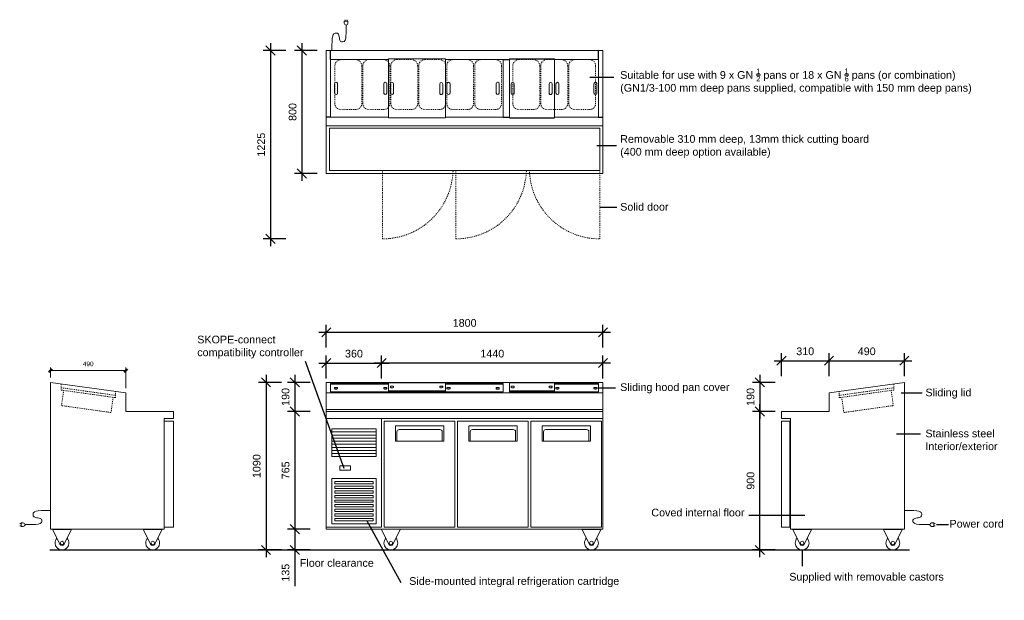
# Model space of a CAD drawing. Header units: millimetres. Extents: x -7494 to -1088, y -3969 to -193.
import ezdxf

# ---------------------------------------------------------------- set-up
doc = ezdxf.new("R2010")
doc.units = ezdxf.units.MM
doc.linetypes.add('Dash', pattern=[11.999999, 6, -6])
doc.layers.add('A-ANNO-DIMS', color=7, linetype='Continuous', lineweight=9)
doc.layers.add('Q-SPCQ', color=7, linetype='Continuous', lineweight=18)
doc.styles.add('Arial', font='arial.ttf', dxfattribs={"height": 50})
doc.styles.add('Arial_1', font='arial.ttf', dxfattribs={"height": 2.5})
doc.dimstyles.new('Diagonal_-_2_5mm_Arial', dxfattribs={"dimscale": 304.8, "dimtxt": 50, "dimasz": 0.19685, "dimexe": 0.15748, "dimexo": 0.0625, "dimgap": 0.114829, "dimtad": 1, "dimdec": 0, "dimzin": 0, "dimdsep": 46, "dimtxsty": 'Arial', "dimblk1": 'OBLIQUE', "dimblk2": 'OBLIQUE', "dimsah": 1, "dimcen": 0.09, "dimdle": 0.15748, "dimazin": 0, "dimtfac": 1, "dimtdec": 0, "dimtix": 1, "dimtmove": 0, "dimatfit": 3, "dimfxl": 0.328084, "dimfxlon": 1, "dimtvp": 1, "dimtolj": 1, "dimtzin": 0, "dimarcsym": 2})

# ---------------------------------------------------------------- blocks, each defined once
blk = doc.blocks.new('_Oblique')
at = {"color": 0, "linetype": 'ByBlock', "lineweight": -2}
blk.add_line((-0.5, -0.5), (0.5, 0.5), dxfattribs=at)
blk = doc.blocks.new('*D75')
at = {"color": 0, "lineweight": -2, "transparency": 16777216}
for p, q in [((-5657.4, -345.1), (-5657.4, -1241.1)), ((-5557.4, -393.1), (-5705.4, -393.1)), ((-5557.4, -1193.1), (-5705.4, -1193.1))]:
    blk.add_line(p, q, dxfattribs=at)
at = {"color": 0, "lineweight": -2, "transparency": 16777216, "xscale": 59.99999999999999, "yscale": 59.99999999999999, "zscale": 59.99999999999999}
for p, rotation in [((-5657.4, -393.1), 90), ((-5657.4, -1193.1), 270)]:
    blk.add_blockref('_Oblique', p, dxfattribs=dict(at, rotation=rotation))
at = {"color": 0, "transparency": 16777216, "insert": (-5717.9, -793.1), "char_height": 50, "attachment_point": 5, "rotation": 90, "style": 'Arial'}
blk.add_mtext('\\A1;800', dxfattribs=at)
blk = doc.blocks.new('*D76')
at = {"color": 0, "lineweight": -2, "transparency": 16777216}
for p, q in [((-5861.8, -345.1), (-5861.8, -1665.9)), ((-5761.8, -393.1), (-5909.8, -393.1)), ((-5761.8, -1617.9), (-5909.8, -1617.9))]:
    blk.add_line(p, q, dxfattribs=at)
at = {"color": 0, "lineweight": -2, "transparency": 16777216, "xscale": 59.99999999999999, "yscale": 59.99999999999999, "zscale": 59.99999999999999}
for p, rotation in [((-5861.8, -393.1), 90), ((-5861.8, -1617.9), 270)]:
    blk.add_blockref('_Oblique', p, dxfattribs=dict(at, rotation=rotation))
at = {"color": 0, "transparency": 16777216, "insert": (-5922.4, -1005.5), "char_height": 50, "attachment_point": 5, "rotation": 90, "style": 'Arial'}
blk.add_mtext('\\A1;1225', dxfattribs=at)
blk = doc.blocks.new('*D77')
at = {"color": 0, "lineweight": -2, "transparency": 16777216}
for p, q in [((-5546.9, -2425.4), (-5090.9, -2425.4)), ((-5498.9, -2525.4), (-5498.9, -2377.4)), ((-5138.9, -2525.4), (-5138.9, -2377.4))]:
    blk.add_line(p, q, dxfattribs=at)
at = {"color": 0, "lineweight": -2, "transparency": 16777216, "xscale": 59.99999999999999, "yscale": 59.99999999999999, "zscale": 59.99999999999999, "rotation": 180}
blk.add_blockref('_Oblique', (-5498.9, -2425.4), dxfattribs=at)
at = {"color": 0, "lineweight": -2, "transparency": 16777216, "xscale": 59.99999999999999, "yscale": 59.99999999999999, "zscale": 59.99999999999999}
blk.add_blockref('_Oblique', (-5138.9, -2425.4), dxfattribs=at)
at = {"color": 0, "transparency": 16777216, "insert": (-5318.9, -2364.8), "char_height": 50, "attachment_point": 5, "style": 'Arial'}
blk.add_mtext('\\A1;360', dxfattribs=at)
blk = doc.blocks.new('*D78')
at = {"color": 0, "lineweight": -2, "transparency": 16777216}
for p, q in [((-5186.9, -2425.2), (-3650.9, -2425.2)), ((-5138.9, -2525.2), (-5138.9, -2377.2)), ((-3698.9, -2525.2), (-3698.9, -2377.2))]:
    blk.add_line(p, q, dxfattribs=at)
at = {"color": 0, "lineweight": -2, "transparency": 16777216, "xscale": 59.99999999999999, "yscale": 59.99999999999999, "zscale": 59.99999999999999, "rotation": 180}
blk.add_blockref('_Oblique', (-5138.9, -2425.2), dxfattribs=at)
at = {"color": 0, "lineweight": -2, "transparency": 16777216, "xscale": 59.99999999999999, "yscale": 59.99999999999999, "zscale": 59.99999999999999}
blk.add_blockref('_Oblique', (-3698.9, -2425.2), dxfattribs=at)
at = {"color": 0, "transparency": 16777216, "insert": (-4418.9, -2364.7), "char_height": 50, "attachment_point": 5, "style": 'Arial'}
blk.add_mtext('\\A1;1440', dxfattribs=at)
blk = doc.blocks.new('*D79')
at = {"color": 0, "lineweight": -2, "transparency": 16777216}
for p, q in [((-5603.2, -2551.1), (-5751.2, -2551.1)), ((-5703.2, -2503.1), (-5703.2, -2789.1)), ((-5603.2, -2741.1), (-5751.2, -2741.1))]:
    blk.add_line(p, q, dxfattribs=at)
at = {"color": 0, "lineweight": -2, "transparency": 16777216, "xscale": 59.99999999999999, "yscale": 59.99999999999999, "zscale": 59.99999999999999}
for p, rotation in [((-5703.2, -2551.1), 90), ((-5703.2, -2741.1), 270)]:
    blk.add_blockref('_Oblique', p, dxfattribs=dict(at, rotation=rotation))
at = {"color": 0, "transparency": 16777216, "insert": (-5763.7, -2646.1), "char_height": 50, "attachment_point": 5, "rotation": 90, "style": 'Arial'}
blk.add_mtext('\\A1;190', dxfattribs=at)
blk = doc.blocks.new('*D80')
at = {"color": 0, "lineweight": -2, "transparency": 16777216}
for p, q in [((-5603.2, -2741.1), (-5751.2, -2741.1)), ((-5703.2, -2693.1), (-5703.2, -3554.1)), ((-5603.2, -3506.1), (-5751.2, -3506.1))]:
    blk.add_line(p, q, dxfattribs=at)
at = {"color": 0, "lineweight": -2, "transparency": 16777216, "xscale": 59.99999999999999, "yscale": 59.99999999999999, "zscale": 59.99999999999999}
for p, rotation in [((-5703.2, -2741.1), 90), ((-5703.2, -3506.1), 270)]:
    blk.add_blockref('_Oblique', p, dxfattribs=dict(at, rotation=rotation))
at = {"color": 0, "transparency": 16777216, "insert": (-5763.7, -3123.6), "char_height": 50, "attachment_point": 5, "rotation": 90, "style": 'Arial'}
blk.add_mtext('\\A1;765', dxfattribs=at)
blk = doc.blocks.new('*D81')
at = {"color": 0, "lineweight": -2, "transparency": 16777216}
for p, q in [((-5703.2, -3458.1), (-5703.2, -3641.1)), ((-5603.2, -3506.1), (-5751.2, -3506.1)), ((-5603.2, -3641.1), (-5751.2, -3641.1)), ((-5703.2, -3641.1), (-5703.2, -3877.3))]:
    blk.add_line(p, q, dxfattribs=at)
at = {"color": 0, "lineweight": -2, "transparency": 16777216, "xscale": 59.99999999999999, "yscale": 59.99999999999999, "zscale": 59.99999999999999}
for p, rotation in [((-5703.2, -3506.1), 90), ((-5703.2, -3641.1), 270)]:
    blk.add_blockref('_Oblique', p, dxfattribs=dict(at, rotation=rotation))
at = {"color": 0, "transparency": 16777216, "insert": (-5763.7, -3789.2), "char_height": 50, "attachment_point": 5, "rotation": 90, "style": 'Arial'}
blk.add_mtext('\\A1;135', dxfattribs=at)
blk = doc.blocks.new('*D82')
at = {"color": 0, "lineweight": -2, "transparency": 16777216}
for p, q in [((-5498.9, -2325.6), (-5498.9, -2177.6)), ((-3698.9, -2325.6), (-3698.9, -2177.6)), ((-5546.9, -2225.6), (-3650.9, -2225.6))]:
    blk.add_line(p, q, dxfattribs=at)
at = {"color": 0, "lineweight": -2, "transparency": 16777216, "xscale": 59.99999999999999, "yscale": 59.99999999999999, "zscale": 59.99999999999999, "rotation": 180}
blk.add_blockref('_Oblique', (-5498.9, -2225.6), dxfattribs=at)
at = {"color": 0, "lineweight": -2, "transparency": 16777216, "xscale": 59.99999999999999, "yscale": 59.99999999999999, "zscale": 59.99999999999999}
blk.add_blockref('_Oblique', (-3698.9, -2225.6), dxfattribs=at)
at = {"color": 0, "transparency": 16777216, "insert": (-4598.9, -2165.1), "char_height": 50, "attachment_point": 5, "style": 'Arial'}
blk.add_mtext('\\A1;1800', dxfattribs=at)
blk = doc.blocks.new('*D83')
at = {"color": 0, "lineweight": -2, "transparency": 16777216}
for p, q in [((-5790.9, -2551.1), (-5938.9, -2551.1)), ((-5890.9, -2503.1), (-5890.9, -3689.1)), ((-5790.9, -3641.1), (-5938.9, -3641.1))]:
    blk.add_line(p, q, dxfattribs=at)
at = {"color": 0, "lineweight": -2, "transparency": 16777216, "xscale": 59.99999999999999, "yscale": 59.99999999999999, "zscale": 59.99999999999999}
for p, rotation in [((-5890.9, -2551.1), 90), ((-5890.9, -3641.1), 270)]:
    blk.add_blockref('_Oblique', p, dxfattribs=dict(at, rotation=rotation))
at = {"color": 0, "transparency": 16777216, "insert": (-5951.5, -3096.1), "char_height": 50, "attachment_point": 5, "rotation": 90, "style": 'Arial'}
blk.add_mtext('\\A1;1090', dxfattribs=at)
blk = doc.blocks.new('*D84')
at = {"color": 0, "lineweight": -2, "transparency": 16777216}
for p, q in [((-2578.2, -2741.1), (-2726.2, -2741.1)), ((-2678.2, -3689.1), (-2678.2, -2693.1)), ((-2578.2, -3641.1), (-2726.2, -3641.1))]:
    blk.add_line(p, q, dxfattribs=at)
at = {"color": 0, "lineweight": -2, "transparency": 16777216, "xscale": 59.99999999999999, "yscale": 59.99999999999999, "zscale": 59.99999999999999}
for p, rotation in [((-2678.2, -2741.1), 90), ((-2678.2, -3641.1), 270)]:
    blk.add_blockref('_Oblique', p, dxfattribs=dict(at, rotation=rotation))
at = {"color": 0, "transparency": 16777216, "insert": (-2738.7, -3191.1), "char_height": 50, "attachment_point": 5, "rotation": 90, "style": 'Arial'}
blk.add_mtext('\\A1;900', dxfattribs=at)
blk = doc.blocks.new('*D85')
at = {"color": 0, "lineweight": -2, "transparency": 16777216}
for p, q in [((-2578.3, -2551.1), (-2726.3, -2551.1)), ((-2678.3, -2503.1), (-2678.3, -2789.1)), ((-2578.3, -2741.1), (-2726.3, -2741.1))]:
    blk.add_line(p, q, dxfattribs=at)
at = {"color": 0, "lineweight": -2, "transparency": 16777216, "xscale": 59.99999999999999, "yscale": 59.99999999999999, "zscale": 59.99999999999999}
for p, rotation in [((-2678.3, -2551.1), 90), ((-2678.3, -2741.1), 270)]:
    blk.add_blockref('_Oblique', p, dxfattribs=dict(at, rotation=rotation))
at = {"color": 0, "transparency": 16777216, "insert": (-2738.9, -2646.1), "char_height": 50, "attachment_point": 5, "rotation": 90, "style": 'Arial'}
blk.add_mtext('\\A1;190', dxfattribs=at)
blk = doc.blocks.new('*D86')
at = {"color": 0, "lineweight": -2, "transparency": 16777216}
for p, q in [((-2538.2, -2510.2), (-2538.2, -2362.2)), ((-2228.2, -2510.2), (-2228.2, -2362.2)), ((-2586.2, -2410.2), (-2180.2, -2410.2))]:
    blk.add_line(p, q, dxfattribs=at)
at = {"color": 0, "lineweight": -2, "transparency": 16777216, "xscale": 59.99999999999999, "yscale": 59.99999999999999, "zscale": 59.99999999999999, "rotation": 180}
blk.add_blockref('_Oblique', (-2538.2, -2410.2), dxfattribs=at)
at = {"color": 0, "lineweight": -2, "transparency": 16777216, "xscale": 59.99999999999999, "yscale": 59.99999999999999, "zscale": 59.99999999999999}
blk.add_blockref('_Oblique', (-2228.2, -2410.2), dxfattribs=at)
at = {"color": 0, "transparency": 16777216, "insert": (-2383.2, -2349.6), "char_height": 50, "attachment_point": 5, "style": 'Arial'}
blk.add_mtext('\\A1;310', dxfattribs=at)
blk = doc.blocks.new('*D87')
at = {"color": 0, "lineweight": -2, "transparency": 16777216}
for p, q in [((-2228.2, -2510.2), (-2228.2, -2362.2)), ((-1738.2, -2510.2), (-1738.2, -2362.2)), ((-2276.2, -2410.2), (-1690.2, -2410.2))]:
    blk.add_line(p, q, dxfattribs=at)
at = {"color": 0, "lineweight": -2, "transparency": 16777216, "xscale": 59.99999999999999, "yscale": 59.99999999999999, "zscale": 59.99999999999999, "rotation": 180}
blk.add_blockref('_Oblique', (-2228.2, -2410.2), dxfattribs=at)
at = {"color": 0, "lineweight": -2, "transparency": 16777216, "xscale": 59.99999999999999, "yscale": 59.99999999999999, "zscale": 59.99999999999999}
blk.add_blockref('_Oblique', (-1738.2, -2410.2), dxfattribs=at)
at = {"color": 0, "transparency": 16777216, "insert": (-1983.2, -2349.6), "char_height": 50, "attachment_point": 5, "style": 'Arial'}
blk.add_mtext('\\A1;490', dxfattribs=at)

msp = doc.modelspace()

# ---------------------------------------------------------------- linework, layer by layer
for p, q in [((-5470.9, -452.2), (-5470.9, -393.1)), ((-4306.9, -447.6), (-4014.5, -447.6)), ((-3727.9, -452.2), (-3727.9, -393.1)), ((-4348.9, -452.2), (-4306.9, -452.2)), ((-3783.9, -566.7), (-3628.6, -566.7)), ((-5470.9, -827), (-5498.9, -827)), ((-4348.9, -827), (-4306.9, -827)), ((-4306.9, -831.8), (-4014.5, -831.8)), ((-3727.9, -827), (-3698.9, -827)), ((-3739.6, -1010.4), (-3611.4, -1010.4)), ((-3718.9, -1413), (-3609.8, -1413)), ((-5637, -2413.3), (-5385.7, -3110.3)), ((-3732.4, -2587.1), (-3617, -2587.1)), ((-1759.1, -2619.1), (-1623.5, -2619.1)), ((-1788.6, -2885.6), (-1633.9, -2885.6)), ((-5236.1, -3451.4), (-5014.9, -3853.3)), ((-2750.5, -3415.4), (-2385.3, -3415.4)), ((-7278.2, -3506.1), (-7158.2, -3506.1)), ((-6688.2, -3506.1), (-6568.2, -3506.1)), ((-3833.9, -3506.1), (-3713.9, -3506.1)), ((-2463.2, -3506.1), (-2343.2, -3506.1)), ((-1873.2, -3506.1), (-1753.2, -3506.1)), ((-1528.6, -3475.4), (-1451.9, -3475.4)), ((-7297.3, -3641.1), (-1705, -3641.1)), ((-2403.2, -3641.1), (-2403.2, -3745.8))]:
    msp.add_line(p, q)
at = {"layer": 'A-ANNO-DIMS', "lineweight": 50}
for p, q in [((-7293.2, -2475.1), (-7303.2, -2485.1)), ((-7293.2, -2475.1), (-7283.2, -2465.1)), ((-6803.2, -2475.1), (-6813.2, -2485.1)), ((-6803.2, -2475.1), (-6793.2, -2465.1))]:
    msp.add_line(p, q, dxfattribs=at)
at = {"layer": 'A-ANNO-DIMS'}
for p, q in [((-7293.2, -2519.1), (-7293.2, -2455.1)), ((-7293.2, -2475.1), (-6803.2, -2475.1)), ((-7293.2, -2475.1), (-7293.2, -2519.1)), ((-6803.2, -2588), (-6803.2, -2455.1)), ((-6803.2, -2475.1), (-6803.2, -2588))]:
    msp.add_line(p, q, dxfattribs=at)
at = {"layer": 'Q-SPCQ', "color": 0}
for p, q in [((-5381.6, -202.1), (-5358.4, -202.1)), ((-5381.6, -202.1), (-5381.6, -216)), ((-5376.9, -202.1), (-5376.9, -192.8)), ((-5363, -202.1), (-5363, -192.8)), ((-5358.4, -202.1), (-5358.4, -216)), ((-5462.3, -358.1), (-5462.3, -393.1)), ((-7328.2, -3384.3), (-7293.2, -3384.3)), ((-1703.2, -3384.3), (-1738.2, -3384.3)), ((-7484.2, -3469.7), (-7493.5, -3469.7)), ((-7484.2, -3483.6), (-7493.5, -3483.6)), ((-7484.2, -3465.1), (-7484.2, -3488.3)), ((-7484.2, -3465.1), (-7470.3, -3465.1)), ((-7484.2, -3488.3), (-7470.3, -3488.3)), ((-1547.2, -3465.1), (-1561.1, -3465.1)), ((-1547.2, -3488.3), (-1561.1, -3488.3)), ((-1547.2, -3465.1), (-1547.2, -3488.3)), ((-1547.2, -3469.7), (-1537.9, -3469.7)), ((-1547.2, -3483.6), (-1537.9, -3483.6))]:
    msp.add_line(p, q, dxfattribs=at)
at = {"layer": 'Q-SPCQ'}
for p, q in [((-5498.9, -883.1), (-5498.9, -393.1)), ((-5498.9, -393.1), (-3698.9, -393.1)), ((-5094.8, -831.8), (-5094.8, -447.6)), ((-5094.8, -447.6), (-4723.9, -447.6)), ((-4723.9, -447.6), (-4723.9, -831.8)), ((-4306.9, -831.8), (-4306.9, -447.6)), ((-4014.5, -447.6), (-4014.5, -831.8)), ((-3698.9, -393.1), (-3698.9, -883.1)), ((-5470.9, -827), (-5470.9, -452.2)), ((-5470.9, -452.2), (-5094.8, -452.2)), ((-4723.9, -452.2), (-4348.9, -452.2)), ((-4348.9, -452.2), (-4348.9, -827)), ((-4014.5, -452.2), (-3727.9, -452.2)), ((-3727.9, -452.2), (-3727.9, -827)), ((-5445.2, -669.2), (-5445.2, -609.8)), ((-5425.2, -609.8), (-5425.2, -669.2)), ((-5125.1, -669.2), (-5125.1, -609.8)), ((-5105.1, -609.8), (-5105.1, -669.2)), ((-5081.2, -670.4), (-5081.2, -611)), ((-5061.2, -611), (-5061.2, -670.4)), ((-4761.2, -670.4), (-4761.2, -611)), ((-4741.2, -611), (-4741.2, -670.4)), ((-4713.9, -669.2), (-4713.9, -609.8)), ((-4693.9, -609.8), (-4693.9, -669.2)), ((-4393.9, -669.2), (-4393.9, -609.8)), ((-4373.9, -609.8), (-4373.9, -669.2)), ((-4296.9, -670.4), (-4296.9, -611)), ((-4276.9, -611), (-4276.9, -670.4)), ((-4049.5, -670.4), (-4049.5, -611)), ((-4029.5, -611), (-4029.5, -670.4)), ((-4005.2, -669.2), (-4005.2, -609.8)), ((-3985.2, -609.8), (-3985.2, -669.2)), ((-3757.9, -669.2), (-3757.9, -609.8)), ((-3737.9, -609.8), (-3737.9, -669.2)), ((-5470.9, -817.1), (-5470.2, -817.1)), ((-5094.8, -827), (-5470.9, -827)), ((-5094.8, -831.8), (-4723.9, -831.8)), ((-4348.9, -827), (-4723.9, -827)), ((-3727.9, -827), (-4014.5, -827)), ((-5498.9, -883.1), (-3698.9, -883.1)), ((-5498.9, -883.1), (-5498.9, -1193.1)), ((-3698.9, -1193.1), (-3698.9, -883.1)), ((-5478.9, -898.1), (-5478.9, -1173.1)), ((-5478.9, -898.1), (-3718.9, -898.1)), ((-3718.9, -1173.1), (-3718.9, -898.1)), ((-5498.9, -1193.1), (-3698.9, -1193.1)), ((-5478.9, -1173.1), (-3718.9, -1173.1)), ((-6803.2, -2620), (-7293.2, -2551.1)), ((-7293.2, -3506.1), (-7293.2, -2551.1)), ((-5498.9, -2620), (-5498.9, -2551.1)), ((-5498.9, -2551.1), (-3698.9, -2551.1)), ((-5470.9, -2612.1), (-5470.9, -2559.4)), ((-5470.9, -2559.4), (-5094.8, -2559.4)), ((-5094.8, -2607), (-5094.8, -2554.4)), ((-5094.8, -2554.4), (-4723.9, -2554.4)), ((-4723.9, -2554.4), (-4723.9, -2607)), ((-4723.9, -2559.4), (-4348.9, -2559.4)), ((-4348.9, -2559.4), (-4348.9, -2612.1)), ((-4306.9, -2607), (-4306.9, -2554.4)), ((-4306.9, -2554.4), (-4014.5, -2554.4)), ((-4014.5, -2554.4), (-4014.5, -2607)), ((-4014.5, -2559.4), (-3727.9, -2559.4)), ((-3727.9, -2559.4), (-3727.9, -2612.1)), ((-3698.9, -2551.1), (-3698.9, -2620)), ((-1738.2, -2551.1), (-2228.2, -2620)), ((-1738.2, -2551.1), (-1738.2, -3506.1)), ((-6803.2, -2741.1), (-6803.2, -2620)), ((-5498.9, -2728.1), (-5498.9, -2620)), ((-5498.9, -2620), (-3698.9, -2620)), ((-5470.9, -2563.5), (-5094.8, -2563.5)), ((-4348.9, -2612.1), (-5470.9, -2612.1)), ((-5445.2, -2593.7), (-5445.2, -2585.4)), ((-5425.2, -2585.4), (-5425.2, -2593.7)), ((-5125.1, -2593.7), (-5125.1, -2585.4)), ((-5105.1, -2585.4), (-5105.1, -2593.7)), ((-5094.8, -2612.1), (-5094.8, -2607)), ((-5094.8, -2607), (-4723.9, -2607)), ((-5081.2, -2584.8), (-5081.2, -2576.5)), ((-5061.2, -2576.5), (-5061.2, -2584.8)), ((-4761.2, -2584.8), (-4761.2, -2576.5)), ((-4741.2, -2576.5), (-4741.2, -2584.8)), ((-4723.9, -2563.5), (-4348.9, -2563.5)), ((-4723.9, -2607), (-4723.9, -2612.1)), ((-4713.9, -2593.7), (-4713.9, -2585.4)), ((-4693.9, -2585.4), (-4693.9, -2593.7)), ((-4393.9, -2593.7), (-4393.9, -2585.4)), ((-4373.9, -2585.4), (-4373.9, -2593.7)), ((-4306.9, -2612.1), (-4306.9, -2607)), ((-4306.9, -2607), (-4014.5, -2607)), ((-3727.9, -2612.1), (-4306.9, -2612.1)), ((-4296.9, -2584.8), (-4296.9, -2576.5)), ((-4276.9, -2576.5), (-4276.9, -2584.8)), ((-4049.5, -2584.8), (-4049.5, -2576.5)), ((-4029.5, -2576.5), (-4029.5, -2584.8)), ((-4014.5, -2563.5), (-3727.9, -2563.5)), ((-4014.5, -2607), (-4014.5, -2612.1)), ((-4005.2, -2593.7), (-4005.2, -2585.4)), ((-3985.2, -2585.4), (-3985.2, -2593.7)), ((-3757.9, -2593.7), (-3757.9, -2585.4)), ((-3737.9, -2585.4), (-3737.9, -2593.7)), ((-3698.9, -2620), (-3698.9, -2728.1)), ((-2228.2, -2620), (-2228.2, -2741.1)), ((-6803.2, -2741.1), (-6803.2, -2740.1)), ((-6493.2, -2741.1), (-6803.2, -2741.1)), ((-6493.2, -2741.1), (-6803.2, -2741.1)), ((-6493.2, -2786.1), (-6493.2, -2741.1)), ((-5498.9, -2728.1), (-3698.9, -2728.1)), ((-5498.9, -2741.1), (-5498.9, -2728.1)), ((-5498.9, -2786.1), (-5498.9, -2741.1)), ((-5498.9, -2741.1), (-3698.9, -2741.1)), ((-3698.9, -2741.1), (-5498.9, -2741.1)), ((-3698.9, -2741.1), (-3698.9, -2728.1)), ((-3698.9, -2741.1), (-3698.9, -2786.1)), ((-2228.2, -2741.1), (-2538.2, -2741.1)), ((-2538.2, -2741.1), (-2538.2, -2786.1)), ((-2228.2, -2741.1), (-2538.2, -2741.1)), ((-6553.2, -2786.1), (-6493.2, -2786.1)), ((-6553.2, -3506.1), (-6553.2, -2786.1)), ((-6553.2, -3493.1), (-6553.2, -2803.1)), ((-6553.2, -2803.1), (-6493.2, -2803.1)), ((-6493.2, -2803.1), (-6493.2, -3493.1)), ((-5498.9, -2803.1), (-5498.9, -2786.1)), ((-5498.9, -2786.1), (-3698.9, -2786.1)), ((-5498.9, -2803.1), (-5498.9, -3493.1)), ((-5138.9, -3493.1), (-5138.9, -2786.1)), ((-4661.9, -2803.1), (-5121.9, -2803.1)), ((-5121.9, -2803.1), (-5121.9, -3493.1)), ((-4661.9, -3493.1), (-4661.9, -2803.1)), ((-4184.9, -2803.1), (-4644.9, -2803.1)), ((-4644.9, -2803.1), (-4644.9, -3493.1)), ((-4184.9, -3493.1), (-4184.9, -2803.1)), ((-3707.9, -2803.1), (-4167.9, -2803.1)), ((-4167.9, -2803.1), (-4167.9, -3493.1)), ((-3707.9, -3493.1), (-3707.9, -2803.1)), ((-3698.9, -3506.1), (-3698.9, -2786.1)), ((-2538.2, -2786.1), (-2478.2, -2786.1)), ((-2538.2, -3493.1), (-2538.2, -2803.1)), ((-2538.2, -2803.1), (-2484.2, -2803.1)), ((-2484.2, -2803.1), (-2484.2, -3493.1)), ((-2484.2, -2803.1), (-2478.2, -2803.1)), ((-2478.2, -3506.1), (-2478.2, -2786.1)), ((-5463.9, -2853.9), (-5463.9, -3033.9)), ((-5463.9, -2873.9), (-5463.9, -2853.9)), ((-5463.9, -2853.9), (-5173.9, -2853.9)), ((-5173.9, -2873.9), (-5463.9, -2873.9)), ((-5173.9, -2853.9), (-5173.9, -3033.9)), ((-5173.9, -2853.9), (-5173.9, -2873.9)), ((-5049.4, -2835.1), (-5049.4, -2931.1)), ((-4736.4, -2833.1), (-5047.4, -2833.1)), ((-5039.4, -2931.1), (-5039.4, -2873.1)), ((-5024.4, -2858.1), (-4759.4, -2858.1)), ((-4744.4, -2873.1), (-4744.4, -2931.1)), ((-4734.4, -2931.1), (-4734.4, -2835.1)), ((-4572.4, -2835.1), (-4572.4, -2931.1)), ((-4259.4, -2833.1), (-4570.4, -2833.1)), ((-4562.4, -2931.1), (-4562.4, -2873.1)), ((-4547.4, -2858.1), (-4282.4, -2858.1)), ((-4267.4, -2873.1), (-4267.4, -2931.1)), ((-4257.4, -2931.1), (-4257.4, -2835.1)), ((-4095.4, -2835.1), (-4095.4, -2931.1)), ((-3782.4, -2833.1), (-4093.4, -2833.1)), ((-4085.4, -2931.1), (-4085.4, -2873.1)), ((-4070.4, -2858.1), (-3805.4, -2858.1)), ((-3790.4, -2873.1), (-3790.4, -2931.1)), ((-3780.4, -2931.1), (-3780.4, -2835.1)), ((-2484.2, -2838.1), (-2478.2, -2838.1)), ((-5463.9, -2913.9), (-5463.9, -2893.9)), ((-5463.9, -2893.9), (-5173.9, -2893.9)), ((-5173.9, -2913.9), (-5463.9, -2913.9)), ((-5463.9, -2953.9), (-5463.9, -2933.9)), ((-5463.9, -2933.9), (-5173.9, -2933.9)), ((-5173.9, -2893.9), (-5173.9, -2913.9)), ((-5173.9, -2933.9), (-5173.9, -2953.9)), ((-5047.4, -2933.1), (-5041.4, -2933.1)), ((-4742.4, -2933.1), (-5041.4, -2933.1)), ((-4742.4, -2933.1), (-4736.4, -2933.1)), ((-4570.4, -2933.1), (-4564.4, -2933.1)), ((-4265.4, -2933.1), (-4564.4, -2933.1)), ((-4265.4, -2933.1), (-4259.4, -2933.1)), ((-4093.4, -2933.1), (-4087.4, -2933.1)), ((-3788.4, -2933.1), (-4087.4, -2933.1)), ((-3788.4, -2933.1), (-3782.4, -2933.1)), ((-5173.9, -2953.9), (-5463.9, -2953.9)), ((-5463.9, -2993.9), (-5463.9, -2973.9)), ((-5463.9, -2973.9), (-5173.9, -2973.9)), ((-5173.9, -2993.9), (-5463.9, -2993.9)), ((-5173.9, -2973.9), (-5173.9, -2993.9)), ((-5463.9, -3033.9), (-5463.9, -3013.9)), ((-5463.9, -3013.9), (-5173.9, -3013.9)), ((-5173.9, -3033.9), (-5463.9, -3033.9)), ((-5173.9, -3013.9), (-5173.9, -3033.9)), ((-5411.5, -3093.3), (-5341.5, -3093.3)), ((-5411.5, -3123.3), (-5411.5, -3093.3)), ((-5341.5, -3123.3), (-5411.5, -3123.3)), ((-5341.5, -3093.3), (-5341.5, -3123.3)), ((-5463.9, -3471.4), (-5463.9, -3176.4)), ((-5463.9, -3176.4), (-5173.9, -3176.4)), ((-5443.9, -3211.4), (-5443.9, -3196.4)), ((-5443.9, -3196.4), (-5193.9, -3196.4)), ((-5193.9, -3196.4), (-5193.9, -3211.4)), ((-5173.9, -3176.4), (-5173.9, -3471.4)), ((-5193.9, -3211.4), (-5443.9, -3211.4)), ((-5443.9, -3241.4), (-5443.9, -3226.4)), ((-5443.9, -3226.4), (-5193.9, -3226.4)), ((-5193.9, -3241.4), (-5443.9, -3241.4)), ((-5443.9, -3271.4), (-5443.9, -3256.4)), ((-5443.9, -3256.4), (-5193.9, -3256.4)), ((-5193.9, -3226.4), (-5193.9, -3241.4)), ((-5193.9, -3256.4), (-5193.9, -3271.4)), ((-5193.9, -3271.4), (-5443.9, -3271.4)), ((-5443.9, -3301.4), (-5443.9, -3286.4)), ((-5443.9, -3286.4), (-5193.9, -3286.4)), ((-5193.9, -3301.4), (-5443.9, -3301.4)), ((-5443.9, -3331.4), (-5443.9, -3316.4)), ((-5443.9, -3316.4), (-5193.9, -3316.4)), ((-5193.9, -3286.4), (-5193.9, -3301.4)), ((-5193.9, -3316.4), (-5193.9, -3331.4)), ((-5193.9, -3331.4), (-5443.9, -3331.4)), ((-5443.9, -3361.4), (-5443.9, -3346.4)), ((-5443.9, -3346.4), (-5193.9, -3346.4)), ((-5193.9, -3361.4), (-5443.9, -3361.4)), ((-5443.9, -3391.4), (-5443.9, -3376.4)), ((-5443.9, -3376.4), (-5193.9, -3376.4)), ((-5193.9, -3391.4), (-5443.9, -3391.4)), ((-5193.9, -3346.4), (-5193.9, -3361.4)), ((-5193.9, -3376.4), (-5193.9, -3391.4)), ((-5443.9, -3421.4), (-5443.9, -3406.4)), ((-5443.9, -3406.4), (-5193.9, -3406.4)), ((-5193.9, -3421.4), (-5443.9, -3421.4)), ((-5443.9, -3451.4), (-5443.9, -3436.4)), ((-5443.9, -3436.4), (-5193.9, -3436.4)), ((-5193.9, -3451.4), (-5443.9, -3451.4)), ((-5193.9, -3406.4), (-5193.9, -3421.4)), ((-5193.9, -3436.4), (-5193.9, -3451.4)), ((-2478.2, -3458.1), (-2484.2, -3458.1)), ((-6553.2, -3506.1), (-7293.2, -3506.1)), ((-7278.2, -3511.1), (-7278.2, -3506.1)), ((-7278.2, -3511.1), (-7231.6, -3602.9)), ((-7204.8, -3602.9), (-7158.2, -3511.1)), ((-7158.2, -3506.1), (-7158.2, -3511.1)), ((-6688.2, -3511.1), (-6688.2, -3506.1)), ((-6688.2, -3511.1), (-6641.6, -3602.9)), ((-6614.8, -3602.9), (-6568.2, -3511.1)), ((-6568.2, -3506.1), (-6568.2, -3511.1)), ((-6553.2, -3493.1), (-6493.2, -3493.1)), ((-5498.9, -3493.1), (-5138.9, -3493.1)), ((-5498.9, -3506.1), (-5498.9, -3493.1)), ((-3698.9, -3506.1), (-5498.9, -3506.1)), ((-5173.9, -3471.4), (-5463.9, -3471.4)), ((-5138.9, -3511.1), (-5138.9, -3506.1)), ((-5138.9, -3511.1), (-5092.3, -3602.9)), ((-5121.9, -3493.1), (-4661.9, -3493.1)), ((-5065.4, -3602.9), (-5018.9, -3511.1)), ((-5018.9, -3506.1), (-5018.9, -3511.1)), ((-4644.9, -3493.1), (-4184.9, -3493.1)), ((-4167.9, -3493.1), (-3707.9, -3493.1)), ((-3833.9, -3511.1), (-3833.9, -3506.1)), ((-3833.9, -3511.1), (-3787.3, -3602.9)), ((-3760.4, -3602.9), (-3713.9, -3511.1)), ((-3713.9, -3506.1), (-3713.9, -3511.1)), ((-2484.2, -3493.1), (-2538.2, -3493.1)), ((-2478.2, -3493.1), (-2484.2, -3493.1)), ((-1738.2, -3506.1), (-2478.2, -3506.1)), ((-2463.2, -3511.1), (-2463.2, -3506.1)), ((-2463.2, -3511.1), (-2416.7, -3602.9)), ((-2389.8, -3602.9), (-2343.2, -3511.1)), ((-2343.2, -3506.1), (-2343.2, -3511.1)), ((-1873.2, -3511.1), (-1873.2, -3506.1)), ((-1873.2, -3511.1), (-1826.7, -3602.9)), ((-1799.8, -3602.9), (-1753.2, -3511.1)), ((-1753.2, -3506.1), (-1753.2, -3511.1))]:
    msp.add_line(p, q, dxfattribs=at)
at = {"layer": 'Q-SPCQ', "linetype": 'Dash'}
for p, q in [((-5443.4, -737.5), (-5443.4, -492.5)), ((-5403.4, -452.5), (-5308.4, -452.5)), ((-5268.4, -492.5), (-5268.4, -737.5)), ((-5261.4, -737.5), (-5261.4, -492.5)), ((-5221.4, -452.5), (-5126.4, -452.5)), ((-5086.4, -492.5), (-5086.4, -737.5)), ((-5079.4, -737.5), (-5079.4, -492.5)), ((-5039.4, -452.5), (-4944.4, -452.5)), ((-4904.4, -492.5), (-4904.4, -737.5)), ((-4897.4, -737.5), (-4897.4, -492.5)), ((-4857.4, -452.5), (-4762.4, -452.5)), ((-4722.4, -492.5), (-4722.4, -737.5)), ((-4715.4, -737.5), (-4715.4, -492.5)), ((-4675.4, -452.5), (-4580.4, -452.5)), ((-4540.4, -492.5), (-4540.4, -737.5)), ((-4533.4, -737.5), (-4533.4, -492.5)), ((-4493.4, -452.5), (-4398.4, -452.5)), ((-4358.4, -492.5), (-4358.4, -737.5)), ((-4285.6, -737.5), (-4285.6, -492.5)), ((-4245.6, -452.5), (-4150.6, -452.5)), ((-4110.6, -492.5), (-4110.6, -737.5)), ((-4103.6, -737.5), (-4103.6, -492.5)), ((-4063.6, -452.5), (-3968.6, -452.5)), ((-3928.6, -492.5), (-3928.6, -737.5)), ((-3921.6, -737.5), (-3921.6, -492.5)), ((-3881.6, -452.5), (-3786.6, -452.5)), ((-3746.6, -492.5), (-3746.6, -737.5)), ((-5308.4, -777.5), (-5403.4, -777.5)), ((-5126.4, -777.5), (-5221.4, -777.5)), ((-4944.4, -777.5), (-5039.4, -777.5)), ((-4762.4, -777.5), (-4857.4, -777.5)), ((-4580.4, -777.5), (-4675.4, -777.5)), ((-4398.4, -777.5), (-4493.4, -777.5)), ((-4150.6, -777.5), (-4245.6, -777.5)), ((-3968.6, -777.5), (-4063.6, -777.5)), ((-3786.6, -777.5), (-3881.6, -777.5)), ((-5132.9, -1617.9), (-5132.9, -1172.9)), ((-4655.9, -1617.9), (-4655.9, -1172.9)), ((-3718.9, -1617.9), (-3718.9, -1173.1)), ((-7224.2, -2560.8), (-7224.2, -2601.2)), ((-1807.2, -2560.8), (-1807.2, -2601.2)), ((-7224.2, -2601.2), (-6869.2, -2651.1)), ((-7224.2, -2601.2), (-7224.2, -2601.2)), ((-7222.1, -2586.4), (-6867.1, -2636.2)), ((-7207.4, -2603.6), (-7220.6, -2697.3)), ((-6869.2, -2651.1), (-6869.2, -2610.7)), ((-1809.3, -2586.4), (-2162.2, -2635.9)), ((-1807.2, -2601.2), (-2162.2, -2651.1)), ((-2162.2, -2651.1), (-2162.2, -2610.7)), ((-1824, -2603.6), (-1810.8, -2697.3)), ((-6885.6, -2648.8), (-6898.8, -2742.5)), ((-2145.8, -2648.8), (-2132.6, -2742.5)), ((-7216.4, -2702.9), (-6904.4, -2746.8)), ((-1815.1, -2702.9), (-2127, -2746.8))]:
    msp.add_line(p, q, dxfattribs=at)
at = {"layer": 'Q-SPCQ', "color": 0}
for centre, start, end in [((-5370, -216), 180, 0), ((-7470.3, -3476.7), 270, 90), ((-1561.1, -3476.7), 90, 270)]:
    msp.add_arc(centre, 11.6, start, end, dxfattribs=at)
at = {"layer": 'Q-SPCQ', "linetype": 'Dash'}
for centre, radius, start, end in [((-5403.4, -492.5), 40, 90, 180), ((-5308.4, -492.5), 40, 0, 90), ((-5221.4, -492.5), 40, 90, 180), ((-5126.4, -492.5), 40, 0, 90), ((-5039.4, -492.5), 40, 90, 180), ((-4944.4, -492.5), 40, 0, 90), ((-4857.4, -492.5), 40, 90, 180), ((-4762.4, -492.5), 40, 0, 90), ((-4675.4, -492.5), 40, 90, 180), ((-4580.4, -492.5), 40, 0, 90), ((-4493.4, -492.5), 40, 90, 180), ((-4398.4, -492.5), 40, 0, 90), ((-4245.6, -492.5), 40, 90, 180), ((-4150.6, -492.5), 40, 0, 90), ((-4063.6, -492.5), 40, 90, 180), ((-3968.6, -492.5), 40, 0, 90), ((-3881.6, -492.5), 40, 90, 180), ((-3786.6, -492.5), 40, 0, 90), ((-5403.4, -737.5), 40, 180, 270), ((-5308.4, -737.5), 40, 270, 0), ((-5221.4, -737.5), 40, 180, 270), ((-5126.4, -737.5), 40, 270, 0), ((-5039.4, -737.5), 40, 180, 270), ((-4944.4, -737.5), 40, 270, 0), ((-4857.4, -737.5), 40, 180, 270), ((-4762.4, -737.5), 40, 270, 0), ((-4675.4, -737.5), 40, 180, 270), ((-4580.4, -737.5), 40, 270, 0), ((-4493.4, -737.5), 40, 180, 270), ((-4398.4, -737.5), 40, 270, 0), ((-4245.6, -737.5), 40, 180, 270), ((-4150.6, -737.5), 40, 270, 0), ((-4063.6, -737.5), 40, 180, 270), ((-3968.6, -737.5), 40, 270, 0), ((-3881.6, -737.5), 40, 180, 270), ((-3786.6, -737.5), 40, 270, 0), ((-5132.1, -1159.8), 458.1, 269.90747, 358.35974), ((-4655.1, -1159.8), 458.1, 269.90747, 358.35974), ((-3719.6, -1159.8), 458.1, 181.64026, 270.09253), ((-7215.7, -2698), 5, 172, 262), ((-6903.7, -2741.8), 5, 262, 352), ((-2127.7, -2741.8), 5, 188, 278), ((-1815.8, -2698), 5, 278, 8)]:
    msp.add_arc(centre, radius, start, end, dxfattribs=at)
at = {"layer": 'Q-SPCQ'}
for centre, radius, start, end in [((-5047.4, -2835.1), 2, 90, 180), ((-5024.4, -2873.1), 15, 90, 180), ((-4759.4, -2873.1), 15, 0, 90), ((-4736.4, -2835.1), 2, 0, 90), ((-4570.4, -2835.1), 2, 90, 180), ((-4547.4, -2873.1), 15, 90, 180), ((-4282.4, -2873.1), 15, 0, 90), ((-4259.4, -2835.1), 2, 0, 90), ((-4093.4, -2835.1), 2, 90, 180), ((-4070.4, -2873.1), 15, 90, 180), ((-3805.4, -2873.1), 15, 0, 90), ((-3782.4, -2835.1), 2, 0, 90), ((-5047.4, -2931.1), 2, 180, 270), ((-5041.4, -2931.1), 2, 270, 0), ((-4742.4, -2931.1), 2, 180, 270), ((-4736.4, -2931.1), 2, 270, 0), ((-4570.4, -2931.1), 2, 180, 270), ((-4564.4, -2931.1), 2, 270, 0), ((-4265.4, -2931.1), 2, 180, 270), ((-4259.4, -2931.1), 2, 270, 0), ((-4093.4, -2931.1), 2, 180, 270), ((-4087.4, -2931.1), 2, 270, 0), ((-3788.4, -2931.1), 2, 180, 270), ((-3782.4, -2931.1), 2, 270, 0), ((-7218.2, -3596.1), 45, 136.53404, 180), ((-7218.2, -3596.1), 12, 0, 180), ((-7218.2, -3596.1), 45, 0, 43.46596), ((-6628.2, -3596.1), 45, 136.53404, 180), ((-6628.2, -3596.1), 12, 0, 180), ((-6628.2, -3596.1), 45, 0, 43.46596), ((-5078.9, -3596.1), 45, 136.53404, 180), ((-5078.9, -3596.1), 12, 0, 180), ((-5078.9, -3596.1), 45, 0, 43.46596), ((-3773.9, -3596.1), 45, 136.53404, 180), ((-3773.9, -3596.1), 12, 0, 180), ((-3773.9, -3596.1), 45, 0, 43.46596), ((-2403.2, -3596.1), 45, 136.53404, 180), ((-2403.2, -3596.1), 12, 0, 180), ((-2403.2, -3596.1), 45, 0, 43.46596), ((-1813.2, -3596.1), 45, 136.53404, 180), ((-1813.2, -3596.1), 12, 0, 180), ((-1813.2, -3596.1), 45, 0, 43.46596), ((-7218.2, -3596.1), 45, 180, 0), ((-7218.2, -3596.1), 15.1, 206.88773, 333.11227), ((-7218.2, -3596.1), 12, 180, 0), ((-6628.2, -3596.1), 45, 180, 0), ((-6628.2, -3596.1), 15.1, 206.88773, 333.11227), ((-6628.2, -3596.1), 12, 180, 0), ((-5078.9, -3596.1), 45, 180, 0), ((-5078.9, -3596.1), 15.1, 206.88773, 333.11227), ((-5078.9, -3596.1), 12, 180, 0), ((-3773.9, -3596.1), 45, 180, 0), ((-3773.9, -3596.1), 15.1, 206.88773, 333.11227), ((-3773.9, -3596.1), 12, 180, 0), ((-2403.2, -3596.1), 45, 180, 0), ((-2403.2, -3596.1), 15.1, 206.88773, 333.11227), ((-2403.2, -3596.1), 12, 180, 0), ((-1813.2, -3596.1), 45, 180, 0), ((-1813.2, -3596.1), 15.1, 206.88773, 333.11227), ((-1813.2, -3596.1), 12, 180, 0)]:
    msp.add_arc(centre, radius, start, end, dxfattribs=at)
for centre, major_axis, ratio, start_param, end_param in [((-5435.2, -609.8), (10, 0), 0.990268, 0, 3.141593), ((-5115.1, -609.8), (-10, 0), 0.990268, 3.141593, 6.283185), ((-5071.2, -611), (-10, 0), 0.990268, 3.141593, 6.283185), ((-4751.2, -611), (-10, 0), 0.990268, 3.141593, 6.283185), ((-4703.9, -609.8), (10, 0), 0.990268, 0, 3.141593), ((-4383.9, -609.8), (-10, 0), 0.990268, 3.141593, 6.283185), ((-4286.9, -611), (-10, 0), 0.990268, 3.141593, 6.283185), ((-4039.5, -611), (-10, 0), 0.990268, 3.141593, 6.283185), ((-3995.2, -609.8), (-10, 0), 0.990268, 3.141593, 6.283185), ((-3747.9, -609.8), (10, 0), 0.990268, 0, 3.141593), ((-5435.2, -669.2), (10, 0), 0.990268, 3.141593, 6.283185), ((-5435.2, -668.9), (10, 0), 0.990268, 3.403392, 6.021386), ((-5115.1, -669.2), (-10, 0), 0.990268, 0, 3.141593), ((-5115.1, -668.9), (10, 0), 0.990268, 3.403392, 6.021386), ((-5071.2, -670.4), (10, 0), 0.990268, 3.141593, 6.283185), ((-5071.2, -670.1), (10, 0), 0.990268, 3.403392, 6.021386), ((-4751.2, -670.4), (-10, 0), 0.990268, 0, 3.141593), ((-4751.2, -670.1), (10, 0), 0.990268, 3.403392, 6.021386), ((-4703.9, -669.2), (-10, 0), 0.990268, 0, 3.141593), ((-4703.9, -668.9), (10, 0), 0.990268, 3.403392, 6.021386), ((-4383.9, -669.2), (10, 0), 0.990268, 3.141593, 6.283185), ((-4383.9, -668.9), (10, 0), 0.990268, 3.403392, 6.021386), ((-4286.9, -670.4), (10, 0), 0.990268, 3.141593, 6.283185), ((-4286.9, -670.1), (10, 0), 0.990268, 3.403392, 6.021386), ((-4039.5, -670.4), (-10, 0), 0.990268, 0, 3.141593), ((-4039.5, -670.1), (10, 0), 0.990268, 3.403392, 6.021386), ((-3995.2, -669.2), (10, 0), 0.990268, 3.141593, 6.283185), ((-3995.2, -668.9), (10, 0), 0.990268, 3.403392, 6.021386), ((-3747.9, -669.2), (10, 0), 0.990268, 3.141593, 6.283185), ((-3747.9, -668.9), (10, 0), 0.990268, 3.403392, 6.021386), ((-5435.2, -2585.4), (10, 0), 0.139173, 0, 3.141593), ((-5435.2, -2587.6), (-10, 0), 0.139173, 3.141593, 6.283185), ((-5435.2, -2593.7), (-10, 0), 0.139173, 0, 3.141593), ((-5115.1, -2585.4), (10, 0), 0.139173, 0, 3.141593), ((-5115.1, -2587.6), (10, 0), 0.139173, 0, 3.141593), ((-5115.1, -2593.7), (-10, 0), 0.139173, 0, 3.141593), ((-5071.2, -2576.5), (-10, 0), 0.139173, 3.141593, 6.283185), ((-5071.2, -2578.4), (-10, 0), 0.139173, 3.141593, 6.283185), ((-5071.2, -2584.8), (-10, 0), 0.139173, 0, 3.141593), ((-4751.2, -2576.5), (-10, 0), 0.139173, 3.141593, 6.283185), ((-4751.2, -2578.4), (10, 0), 0.139173, 0, 3.141593), ((-4751.2, -2584.8), (-10, 0), 0.139173, 0, 3.141593), ((-4703.9, -2585.4), (-10, 0), 0.139173, 3.141593, 6.283185), ((-4703.9, -2587.6), (-10, 0), 0.139173, 3.141593, 6.283185), ((-4703.9, -2593.7), (-10, 0), 0.139173, 0, 3.141593), ((-4383.9, -2585.4), (-10, 0), 0.139173, 3.141593, 6.283185), ((-4383.9, -2587.6), (10, 0), 0.139173, 0, 3.141593), ((-4383.9, -2593.7), (10, 0), 0.139173, 3.141593, 6.283185), ((-4286.9, -2576.5), (-10, 0), 0.139173, 3.141593, 6.283185), ((-4286.9, -2578.4), (-10, 0), 0.139173, 3.141593, 6.283185), ((-4286.9, -2584.8), (-10, 0), 0.139173, 0, 3.141593), ((-4039.5, -2576.5), (10, 0), 0.139173, 0, 3.141593), ((-4039.5, -2578.4), (10, 0), 0.139173, 0, 3.141593), ((-4039.5, -2584.8), (-10, 0), 0.139173, 0, 3.141593), ((-3995.2, -2585.4), (-10, 0), 0.139173, 3.141593, 6.283185), ((-3995.2, -2587.6), (-10, 0), 0.139173, 3.141593, 6.283185), ((-3995.2, -2593.7), (-10, 0), 0.139173, 0, 3.141593), ((-3747.9, -2585.4), (10, 0), 0.139173, 0, 3.141593), ((-3747.9, -2587.6), (10, 0), 0.139173, 0, 3.141593), ((-3747.9, -2593.7), (-10, 0), 0.139173, 0, 3.141593)]:
    msp.add_ellipse(centre, major_axis=major_axis, ratio=ratio, start_param=start_param, end_param=end_param, dxfattribs=at)
at = {"layer": 'Q-SPCQ', "color": 0}
for points in [[(-5462.3, -358.1), (-5462.3, -280.3), (-5436.5, -280.3), (-5419.1, -280.3), (-5412.8, -316.2), (-5408.6, -340.2), (-5369.6, -340.2), (-5370.4, -262.4), (-5370.4, -241), (-5370.4, -227.2)], [(-7328.2, -3384.3), (-7406, -3384.3), (-7406, -3410.2), (-7406, -3427.5), (-7370.1, -3433.9), (-7346.2, -3438.1), (-7346.2, -3477.1), (-7423.9, -3476.3), (-7445.4, -3476.3), (-7459.1, -3476.3)], [(-1703.2, -3384.3), (-1625.4, -3384.3), (-1625.4, -3410.2), (-1625.4, -3427.5), (-1661.3, -3433.9), (-1685.3, -3438.1), (-1685.3, -3477.1), (-1607.5, -3476.3), (-1586.1, -3476.3), (-1572.3, -3476.3)]]:
    msp.add_open_spline(points, degree=3, knots=[0, 0, 0, 0, 0.253133, 0.419702, 0.583161, 0.791857, 1.086968, 1.376058, 1.61236, 1.61236, 1.61236, 1.61236], dxfattribs=at)

# ---------------------------------------------------------------- texts
at = {"char_height": 50, "attachment_point": 1, "style": 'Arial'}
for s, width, insert in [('\\A1;Suitable for use with 9 x GN {\\H0.7x;\\S1/2;} pans or 18 x GN {\\H0.7x;\\S1/6;} pans (or combination) (GN1/3-100 mm deep pans supplied, compatible with 150 mm deep pans)', 2323.86, (-3586.9, -510.1)), ('\\A1;\\pxt43;Removable 310 mm deep, 13mm thick cutting board (400 mm deep option available) ', 1727.054, (-3586.9, -943.3)), ('Solid door', 774.023, (-3586.9, -1384.8)), ('SKOPE-connect compatibility controller', 896.711, (-6338.3, -2247.7)), ('Sliding hood pan cover', 774.023, (-3586.9, -2557.3)), ('Sliding lid', 362.604, (-1601.4, -2591.9)), ('Stainless steel Interior/exterior', 668.096, (-1601.4, -2858.5)), ('Coved internal floor', 668.096, (-3384.5, -3372.8)), ('Power cord', 362.418, (-1444.5, -3445.5)), ('Floor clearance', 520.711, (-5671.3, -3700.5)), ('Side-mounted integral refrigeration cartridge', 1394.613, (-4959.4, -3818.1)), ('Supplied with removable castors', 1051.616, (-2486.9, -3790.2))]:
    msp.add_mtext_dynamic_manual_height_columns(s, width=width, gutter_width=250, heights=[0], dxfattribs=dict(at, insert=insert))

# ---------------------------------------------------------------- dimensions: what is measured, and where the dimension line sits
for base, p1, p2, picture, middle in [((-5861.8, -1617.9), (-5291.2, -393.1), (-5132.9, -1617.9), '*D76', (-5922.4, -1005.5)), ((-5657.4, -1193.1), (-5498.9, -393.1), (-5498.9, -1193.1), '*D75', (-5717.9, -793.1)), ((-5890.9, -3641.1), (-5498.9, -2551.1), (-5078.9, -3641.1), '*D83', (-5951.5, -3096.1)), ((-5703.2, -2741.1), (-5548.5, -2551.1), (-5548.5, -2741.1), '*D79', (-5763.7, -2646.1)), ((-2678.3, -2741.1), (-1738.2, -2551.1), (-2538.2, -2741.1), '*D85', (-2738.9, -2646.1)), ((-5703.2, -3506.1), (-5548.5, -2741.1), (-5548.5, -3506.1), '*D80', (-5763.7, -3123.6)), ((-2678.2, -2741.1), (-2403.2, -3641.1), (-2538.2, -2741.1), '*D84', (-2738.7, -3191.1))]:
    dim = msp.add_linear_dim(base=base, p1=p1, p2=p2, angle=90, dimstyle='Diagonal_-_2_5mm_Arial', override={"dimtxt": 40, "dimpost": '<>'})
    dim.commit()
    dim.dimension.update_dxf_attribs({"geometry": picture, "text_midpoint": middle})
for base, p1, p2, picture, middle in [((-3698.9, -2225.6), (-5498.9, -2551.1), (-3698.9, -2551.1), '*D82', (-4598.9, -2165.1)), ((-5138.9, -2425.4), (-5498.9, -2741.1), (-5138.9, -2786.1), '*D77', (-5318.9, -2364.8)), ((-3698.9, -2425.2), (-5138.9, -2803.1), (-3698.9, -2741.1), '*D78', (-4418.9, -2364.7)), ((-2228.2, -2410.2), (-2538.2, -2741.1), (-2228.2, -2741.1), '*D86', (-2383.2, -2349.6)), ((-1738.2, -2410.2), (-2228.2, -2741.1), (-1738.2, -2556.5), '*D87', (-1983.2, -2349.6))]:
    dim = msp.add_linear_dim(base=base, p1=p1, p2=p2, dimstyle='Diagonal_-_2_5mm_Arial', override={"dimtxt": 40, "dimpost": '<>'})
    dim.commit()
    dim.dimension.update_dxf_attribs({"geometry": picture, "text_midpoint": middle})
dim = msp.add_linear_dim(base=(-5703.2, -3641.1), p1=(-5548.5, -3506.1), p2=(-5128.5, -3641.1), angle=90, dimstyle='Diagonal_-_2_5mm_Arial', override={"dimtxt": 40, "dimpost": '<>'})
dim.commit()
dim.dimension.update_dxf_attribs({"geometry": '*D81', "text_midpoint": (-5703.2, -3789.2), "dimtype": 160})

# ---------------------------------------------------------------- next in the draw order: texts
at = {"layer": 'A-ANNO-DIMS', "insert": (-7082.8, -2416.2), "char_height": 30, "width": 83.065, "attachment_point": 1, "line_spacing_factor": 0.941778, "style": 'Arial_1', "bg_fill": 3, "box_fill_scale": 1.25, "bg_fill_color": 256, "bg_fill_true_color": 13158600, "bg_fill_transparency": 0}
msp.add_mtext('490', dxfattribs=at)

doc.saveas('drawing.dxf')
